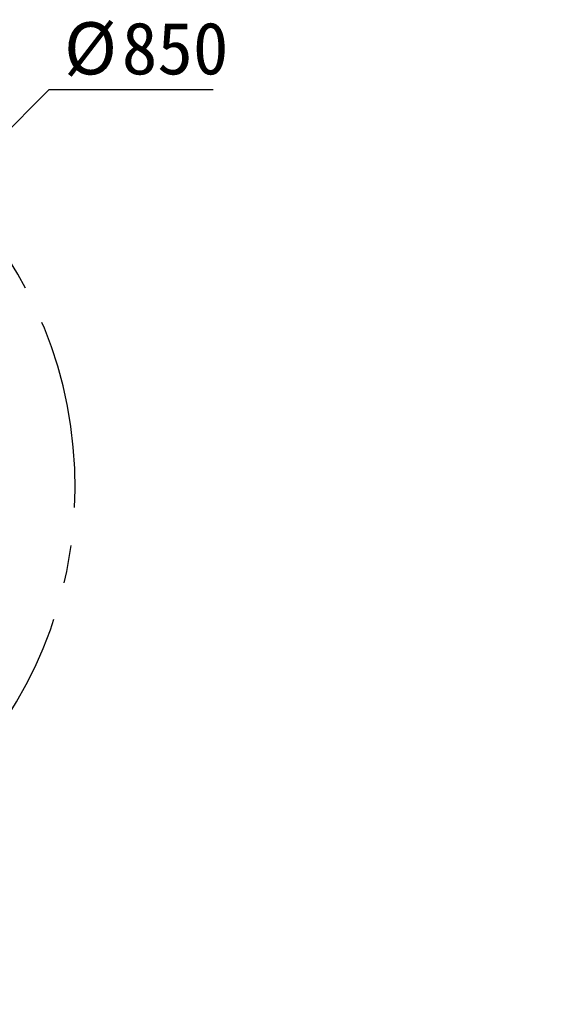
# Model space of a CAD drawing. Header units: millimetres. Extents: x -55 to 731, y 0 to 297.
# Tile 9 of 18: x 159 to 195, y 165 to 231. Entities that reach past the tile are written whole.
import ezdxf

# ---------------------------------------------------------------- set-up
doc = ezdxf.new("R2010")
doc.units = ezdxf.units.MM
doc.linetypes.add('CENTERX2', pattern=[20.32, 12.7, -2.54, 2.54, -2.54])
doc.layers.add('中心线层', color=6, linetype='CENTERX2', lineweight=25)
doc.layers.add('标注层', color=150, linetype='Continuous')
doc.styles.add('SLDTEXTSTYLE0', font='仿宋_GB2312', dxfattribs={"bigfont": 'bigfont'})
doc.styles.add('SLDTEXTSTYLE1', font='仿宋_GB2312')
doc.dimstyles.new('SLDDIMSTYLE0', dxfattribs={"dimtxt": 3.5, "dimasz": 4, "dimexe": 0, "dimexo": 0.0625, "dimgap": 0.875, "dimtad": 0, "dimtih": 1, "dimtoh": 1, "dimlfac": 15, "dimrnd": 1e-09, "dimzin": 12, "dimdsep": 46, "dimtxsty": 'SLDTEXTSTYLE1', "dimsah": 1, "dimcen": 0, "dimadec": 0, "dimazin": 3, "dimtfac": 1, "dimtdec": 3, "dimtofl": 0, "dimtmove": 0, "dimatfit": 3, "dimfxl": 0, "dimfrac": 2, "dimtolj": 1, "dimtzin": 12, "dimarcsym": 0})

# ---------------------------------------------------------------- blocks, each defined once
blk = doc.blocks.new('_D_2')
at = {"layer": '标注层'}
for p, q in [((154.435, 220.131), (160.99, 226.685)), ((160.99, 226.685), (171.97, 226.685))]:
    blk.add_line(p, q, dxfattribs=at)
blk.add_solid([(154.435, 220.131), (157.617, 222.606), (156.91, 223.313)], dxfattribs=at)
at = {"layer": '标注层', "char_height": 3.5, "attachment_point": 1, "style": 'SLDTEXTSTYLE1'}
for s, insert in [('%%c', (161.99, 231.197)), ('850', (165.86, 231.197))]:
    blk.add_mtext(s, dxfattribs=dict(at, insert=insert))

msp = doc.modelspace()

# ---------------------------------------------------------------- linework, layer by layer
at = {"layer": '中心线层', "linetype": 'CENTERX2'}
msp.add_arc((134.40022, 200.09596), 28.33333, 275, 265, dxfattribs=at)

# ---------------------------------------------------------------- texts
at = {"layer": '标注层', "char_height": 3.5, "attachment_point": 1, "style": 'SLDTEXTSTYLE0'}
for s, insert in [('J2\\M+1814685\\M+1818B', (121.06668, 169.81413)), ('J2\\M+18146265\\M+1818B', (138.37197, 169.81413))]:
    msp.add_mtext(s, dxfattribs=dict(at, insert=insert))

# ---------------------------------------------------------------- dimensions: what is measured, and where the dimension line sits
at = {"layer": '标注层'}
dim = msp.add_radius_dim(center=(134.40022, 200.09596), mpoint=(154.43491, 220.13065), text='%%c850', dimstyle='SLDDIMSTYLE0', override={"dimpost": '<>'}, dxfattribs=at)
dim.commit()
dim.dimension.update_dxf_attribs({"geometry": '_D_2', "text_midpoint": (166.97983, 228.72221), "dimtype": 164})

doc.saveas('drawing.dxf')
